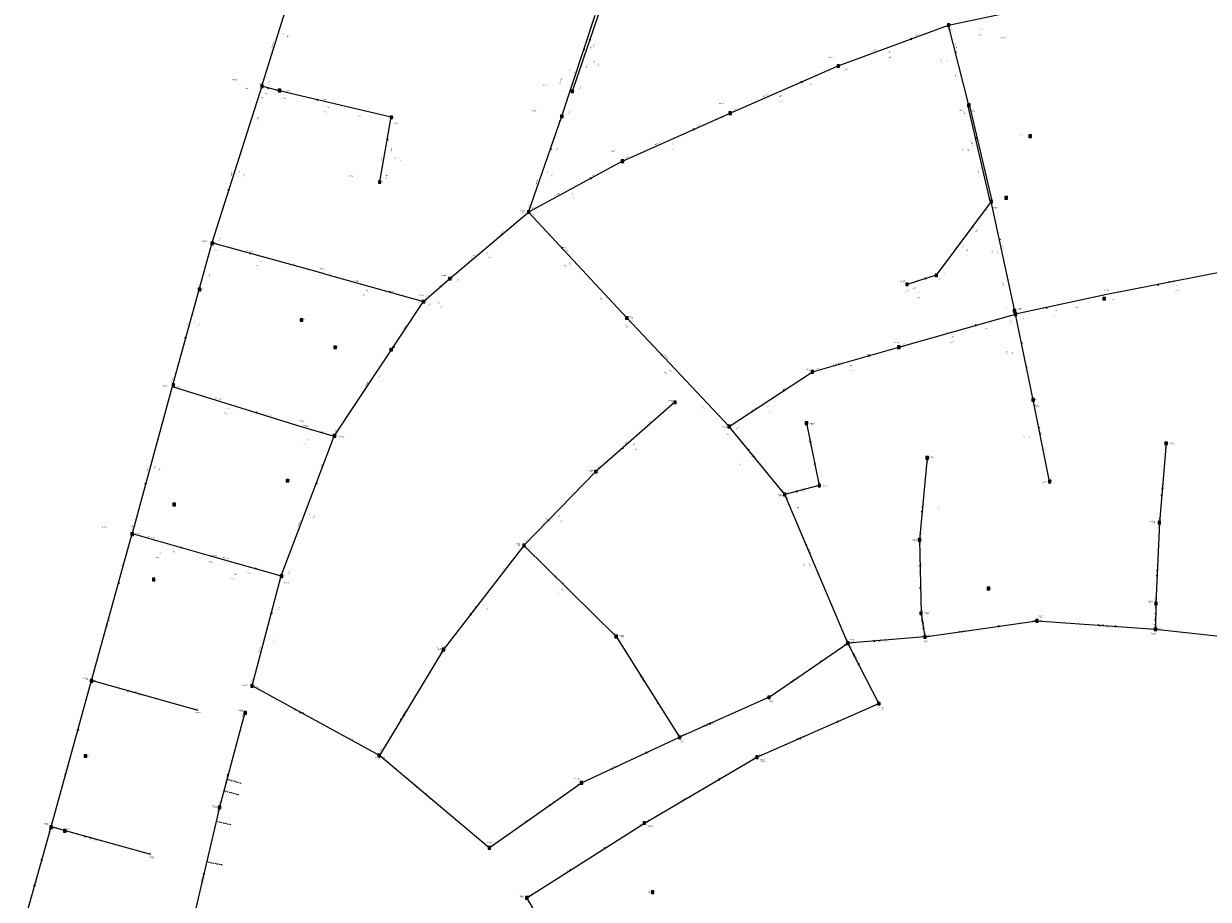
# Model space of a CAD drawing. Header units: metres. Extents: x 196962 to 198544, y 355582 to 356628.
# Tile 7 of 12: x 197474 to 197940, y 356030 to 356375. Entities that reach past the tile are written whole.
import ezdxf
from ezdxf.enums import TextEntityAlignment as Align

# ---------------------------------------------------------------- set-up
doc = ezdxf.new("R2010")
doc.units = ezdxf.units.M
doc.linetypes.add('RI-HUISAANSLUITING', pattern=[4.3, 2.5, -1.8])
doc.layers.add('B-WE-RI-HUISAANSLUITING-G', color=252, linetype='RI-HUISAANSLUITING', lineweight=18)
for name, color, linetype in [('hoogtepunt', 253, 'Continuous'), ('inspectie-riool put', 253, 'Continuous'), ('rioolAFSTROOM', 253, 'Continuous'), ('rioolBOB', 253, 'Continuous'), ('rioolCODE', 253, 'Continuous'), ('rioolDIAM', 253, 'Continuous'), ('rioolJaarVanAanleg', 253, 'Continuous'), ('rioolLENGTE', 253, 'Continuous'), ('rioolREST', 253, 'Continuous'), ('rioolstreng', 253, 'Continuous')]:
    doc.layers.add(name, color=color, linetype=linetype)
doc.styles.add('bestaand riool', font='isocp.shx')

# ---------------------------------------------------------------- blocks, each defined once
blk = doc.blocks.new('AFSTROOM')
at = {"layer": 'rioolAFSTROOM', "linetype": 'Continuous'}
for q in [(0.5, 0.25), (0.5, -0.25)]:
    blk.add_line((0, 0), q, dxfattribs=at)
blk = doc.blocks.new('S360')
at = {"flags": 128}
blk.add_lwpolyline([(-0.5, 0.5), (-0.5, -0.5), (0.5, -0.5), (0.5, 0.5)], close=True, dxfattribs=at)
blk.add_circle((0, 0), 0.3)

msp = doc.modelspace()

# ---------------------------------------------------------------- linework, layer by layer
at = {"layer": 'B-WE-RI-HUISAANSLUITING-G', "ltscale": 0.2, "flags": 128}
for points in [[(197559.32, 356075.62), (197553.69, 356077.12)], [(197558.43, 356071.06), (197552.49, 356072.64)], [(197555.25, 356059.27), (197549.47, 356060.61)], [(197552.01, 356043.42), (197546.36, 356044.51), (197545.9, 356045.24)]]:
    msp.add_lwpolyline(points, dxfattribs=at)
at = {"layer": 'rioolstreng'}
for p, q in [((197567.46, 356350.06), (197582.2, 356397.17)), ((197685.55, 356338.21), (197698.63, 356377.99)), ((197689.68, 356348.04), (197700.16, 356378.88)), ((197837.75, 356374.11), (197866.33, 356380.12)), ((197794.33, 356358.02), (197837.75, 356374.11)), ((197845.69, 356342.58), (197837.75, 356374.11)), ((197751.78, 356339.46), (197794.33, 356358.02)), ((197567.46, 356350.06), (197547.86, 356288.33)), ((197574.33, 356348.29), (197567.46, 356350.06)), ((197618.39, 356337.82), (197574.33, 356348.29)), ((197709.38, 356320.53), (197751.78, 356339.46)), ((197613.87, 356312.51), (197618.39, 356337.82)), ((197672.48, 356300.53), (197685.55, 356338.21)), ((197709.38, 356320.53), (197672.48, 356300.53)), ((197854.54, 356304.61), (197832.89, 356275.61)), ((197864.04, 356260.3), (197854.54, 356304.61)), ((197641.49, 356274.31), (197672.48, 356300.53)), ((197672.48, 356300.53), (197711.11, 356258.83)), ((197547.86, 356288.33), (197532.21, 356231.82)), ((197592.08, 356276.17), (197547.86, 356288.33)), ((197959.79, 356279.7), (197900, 356268)), ((197592.08, 356276.17), (197631.14, 356265.28)), ((197631.14, 356265.28), (197641.49, 356274.31)), ((197832.89, 356275.61), (197821.37, 356272.04)), ((197596, 356212.32), (197631.14, 356265.28)), ((197900, 356268), (197864.04, 356260.3)), ((197818.15, 356247.3), (197864.04, 356260.3)), ((197871.03, 356226.59), (197864.04, 356260.3)), ((197711.11, 356258.83), (197751.41, 356216.06)), ((197784.12, 356237.65), (197818.15, 356247.3)), ((197751.41, 356216.06), (197784.12, 356237.65)), ((197532.21, 356231.82), (197516.48, 356173.93)), ((197532.21, 356231.82), (197582.4, 356216.28)), ((197730.05, 356225.62), (197698.94, 356198.32)), ((197877.48, 356194.47), (197871.03, 356226.59)), ((197582.4, 356216.28), (197596, 356212.32)), ((197773.24, 356189.31), (197751.41, 356216.06)), ((197781.85, 356217.4), (197786.85, 356192.81)), ((197575.15, 356157.26), (197596, 356212.32)), ((197923.38, 356209.47), (197920.67, 356178.32)), ((197829.3, 356203.73), (197826.31, 356171.48)), ((197698.94, 356198.32), (197670.64, 356169.27)), ((197786.85, 356192.81), (197773.24, 356189.31)), ((197798.11, 356130.82), (197773.24, 356189.31)), ((197920.67, 356178.32), (197919.32, 356146.43)), ((197500.52, 356116.14), (197516.48, 356173.93)), ((197516.48, 356173.93), (197545.84, 356165.61)), ((197826.31, 356171.48), (197826.89, 356142.53)), ((197670.64, 356169.27), (197638.99, 356128.32)), ((197706.92, 356133.43), (197670.64, 356169.27)), ((197545.84, 356165.61), (197575.15, 356157.26)), ((197563.63, 356114.04), (197575.15, 356157.26)), ((197919.32, 356146.43), (197919.14, 356136.25)), ((197826.89, 356142.53), (197828.43, 356133.25)), ((197828.43, 356133.25), (197872.5, 356139.59)), ((197872.5, 356139.59), (197919.14, 356136.25)), ((197919.14, 356136.25), (197962.45, 356131.68)), ((197706.92, 356133.43), (197731.88, 356093.74)), ((197767.07, 356109.5), (197798.11, 356130.82)), ((197828.43, 356133.25), (197798.11, 356130.82)), ((197810.27, 356107.01), (197798.11, 356130.82)), ((197638.99, 356128.32), (197613.73, 356086.57)), ((197484.55, 356058.51), (197500.52, 356116.14)), ((197542.39, 356104.36), (197500.52, 356116.14)), ((197613.73, 356086.57), (197563.63, 356114.04)), ((197767.07, 356109.5), (197731.88, 356093.74)), ((197762.33, 356085.9), (197810.27, 356107.01)), ((197560.74, 356103.53), (197550.77, 356066.21)), ((197693.31, 356075.81), (197731.88, 356093.74)), ((197657, 356050.22), (197613.73, 356086.57)), ((197718, 356060), (197762.33, 356085.9)), ((197657, 356050.22), (197693.31, 356075.81)), ((197550.77, 356066.21), (197541.53, 356026.46)), ((197671.78, 356030.55), (197718, 356060)), ((197473.77, 356020.22), (197484.55, 356058.51)), ((197523.86, 356047.56), (197484.55, 356058.51)), ((197699.46, 355983.76), (197671.78, 356030.55))]:
    msp.add_line(p, q, dxfattribs=at)
at = {"layer": 'rioolstreng', "flags": 128}
for points in [[(197854.54, 356304.61), (197854.08, 356304.81), (197845.44, 356342.15), (197845.69, 356342.58)], [(197854.54, 356304.61), (197854.87, 356304.99), (197846.1, 356342.29), (197845.69, 356342.58)]]:
    msp.add_lwpolyline(points, dxfattribs=at)

# ---------------------------------------------------------------- block references
at = {"layer": 'inspectie-riool put'}
for p in [(197837.75, 356374.11), (197794.33, 356358.02), (197567.55, 356350.08), (197574.4, 356348.33), (197689.68, 356348.04), (197751.78, 356339.46), (197845.69, 356342.58), (197618.43, 356337.79), (197685.55, 356338.21), (197869.79, 356330.41), (197709.38, 356320.53), (197613.87, 356312.36), (197860.36, 356306.1), (197854.54, 356304.61), (197672.48, 356300.53), (197547.94, 356288.21), (197641.5, 356274.3), (197832.89, 356275.61), (197542.94, 356270), (197821.37, 356272.04), (197631.09, 356265.25), (197898.92, 356266.44), (197863.65, 356261.66), (197864.04, 356260.3), (197583.08, 356258.01), (197711.11, 356258.83), (197596.35, 356247.25), (197618.35, 356246.33), (197818.15, 356247.3), (197784.12, 356237.65), (197532.66, 356232.38), (197871.03, 356226.59), (197730.05, 356225.62), (197781.85, 356217.4), (197751.41, 356216.06), (197596.06, 356212.39), (197923.38, 356209.47), (197829.3, 356203.73), (197577.55, 356194.75), (197698.94, 356198.32), (197877.48, 356194.47), (197773.24, 356189.31), (197786.85, 356192.81), (197532.95, 356185.35), (197920.67, 356178.32), (197516.44, 356173.7), (197826.31, 356171.48), (197670.64, 356169.27), (197575.2, 356157.16), (197524.93, 356155.9), (197853.45, 356152.33), (197919.32, 356146.43), (197826.89, 356142.53), (197872.5, 356139.59), (197706.92, 356133.43), (197919.14, 356136.25), (197798.11, 356130.82), (197828.43, 356133.25), (197638.99, 356128.32), (197500.45, 356115.98), (197563.6, 356113.98), (197767.07, 356109.5), (197810.27, 356107.01), (197560.94, 356103.41), (197731.88, 356093.74), (197498.09, 356086.38), (197613.69, 356086.57), (197762.33, 356085.9), (197693.31, 356075.81), (197550.8, 356066.17), (197718, 356060), (197484.59, 356058.39), (197489.94, 356056.95), (197657, 356050.22), (197721.28, 356032.8), (197671.78, 356030.55)]:
    msp.add_blockref('S360', p, dxfattribs=at)
at = {"layer": 'rioolAFSTROOM'}
for p, rotation in [((197696.67, 356368.6), 251.2), ((197823.28, 356368.75), 200.2999999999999), ((197694.27, 356364.73), 251.8), ((197840.39, 356363.6), 284.1), ((197569.75, 356349.47), 345.5), ((197780.15, 356351.83), 203.5999999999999), ((197589.02, 356344.8), 346.6), ((197737.65, 356333.15), 204.0999999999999), ((197848.64, 356329.92), 283.1), ((197848.64, 356329.92), 283.1), ((197616.88, 356329.38), 259.9), ((197681.2, 356325.65), 250.9), ((197697.08, 356313.87), 208.4999999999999), ((197554.4, 356308.91), 72.4), ((197847.32, 356294.94), 233.3), ((197662.15, 356291.79), 220.2), ((197857.71, 356289.84), 282.1), ((197562.6, 356284.28), 344.6), ((197685.36, 356286.63), 312.8), ((197829.05, 356274.42), 197.1999999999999), ((197618.12, 356268.91), 164.4), ((197638.04, 356271.3), 221.0999999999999), ((197919.93, 356271.9), 11.1), ((197876.03, 356262.86), 12.1), ((197848.75, 356255.96), 195.7999999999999), ((197537.43, 356250.66), 74.5), ((197619.43, 356247.62), 236.3999999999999), ((197866.37, 356249.06), 281.7), ((197724.54, 356244.57), 313.3), ((197806.81, 356244.08), 195.7999999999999), ((197773.22, 356230.45), 213.4), ((197565.67, 356221.46), 162.8), ((197591.47, 356213.64), 163.7), ((197873.18, 356215.89), 281.4), ((197709.31, 356207.42), 41.3), ((197758.69, 356207.14), 309.2), ((197785.18, 356201.01), 101.5), ((197521.73, 356193.23), 74.79999999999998), ((197589.05, 356193.96), 249.3), ((197777.77, 356190.48), 14.4), ((197921.58, 356188.7), 85), ((197827.31, 356182.23), 84.69999999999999), ((197680.07, 356178.95), 45.7), ((197536.05, 356168.38), 164.2), ((197781.53, 356169.81), 293), ((197565.38, 356160.05), 164.1), ((197682.73, 356157.32), 315.4), ((197919.77, 356157.06), 87.6), ((197511.16, 356154.66), 254.6), ((197826.7, 356152.18), 91.1), ((197571.31, 356142.86), 255.1), ((197649.54, 356141.97), 52.3), ((197919.2, 356139.64), 89), ((197827.92, 356136.34), 99.39999999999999), ((197857.81, 356137.48), 188.1999999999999), ((197903.6, 356137.36), 175.9), ((197808.22, 356131.63), 4.6), ((197787.76, 356123.71), 214.5), ((197802.16, 356122.88), 297.1), ((197514.48, 356112.21), 344.3), ((197723.56, 356106.97), 122.2), ((197580.33, 356104.89), 331.3), ((197495.2, 356096.93), 254.5), ((197622.15, 356100.49), 58.8), ((197743.61, 356098.99), 24.1), ((197794.29, 356099.98), 203.7999999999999), ((197719.02, 356087.77), 204.9), ((197554.1, 356078.65), 75.1), ((197628.15, 356074.46), 320), ((197747.55, 356077.27), 210.3), ((197681.21, 356067.28), 215.2), ((197497.65, 356054.86), 344.4), ((197702.59, 356050.19), 212.5), ((197480.96, 356045.74), 254.3), ((197544.61, 356039.71), 76.89999999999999)]:
    msp.add_blockref('AFSTROOM', p, dxfattribs=dict(at, rotation=rotation))

# ---------------------------------------------------------------- texts
at = {"layer": 'hoogtepunt', "style": 'bestaand riool'}
for s, p in [('26.75', (197837.52, 356372.37)), ('26.75', (197794.16, 356358.03)), ('26.92', (197567.55, 356350.08)), ('26.75', (197574.4, 356348.33)), ('26.84', (197842.07, 356340.3)), ('27.04', (197618.43, 356337.79)), ('26.69', (197684.07, 356336.23)), ('26.73', (197747.67, 356337.4)), ('26.93', (197865.47, 356330.69)), ('26.80', (197709.28, 356320.84)), ('27.10', (197613.87, 356312.36)), ('26.93', (197859.95, 356306.43)), ('27.10', (197853.36, 356305.55)), ('26.96', (197670, 356300.32)), ('26.86', (197547.94, 356288.21)), ('26.82', (197641.5, 356274.3)), ('27.12', (197827.97, 356274.29)), ('26.85', (197542.94, 356270)), ('27.15', (197819.33, 356272.67)), ('26.84', (197631.09, 356265.25)), ('27.13', (197860.14, 356262.24)), ('26.72', (197583.08, 356258.01)), ('27.00', (197712.49, 356258.48)), ('27.11', (197860.11, 356259.28)), ('27.06', (197596.35, 356247.25)), ('26.92', (197618.35, 356246.33)), ('27.07', (197818, 356247.34)), ('27.09', (197782.08, 356237.94)), ('26.78', (197532.66, 356232.38)), ('27.11', (197728.14, 356225.56)), ('27.14', (197871.11, 356226.64)), ('27.27', (197749.14, 356215.32)), ('27.20', (197783.73, 356216.56)), ('26.73', (197596.06, 356212.39)), ('26.65', (197925.3, 356208.89)), ('27.18', (197830.77, 356203.24)), ('26.87', (197577.55, 356194.75)), ('26.90', (197696.63, 356198.19)), ('27.12', (197877.24, 356194.71)), ('27.26', (197788.85, 356191.96)), ('27.42', (197532.95, 356185.35)), ('27.27', (197771.11, 356188.61)), ('26.80', (197917.7, 356178.04)), ('26.93', (197516.44, 356173.7)), ('27.12', (197823.99, 356170.75)), ('26.81', (197667.99, 356169.21)), ('26.53', (197575.2, 356157.16)), ('27.42', (197524.79, 356155.82)), ('26.47', (197916.73, 356146.51)), ('27.46', (197828.81, 356142.14)), ('26.97', (197873.6, 356140.7)), ('26.50', (197917.93, 356133.89)), ('27.19', (197708.74, 356133.1)), ('27.42', (197799.4, 356131.45)), ('27.41', (197828.38, 356130.82)), ('26.50', (197636.82, 356128.1)), ('27.15', (197497.93, 356116.29)), ('25.47', (197563.6, 356113.98)), ('27.53', (197767.7, 356107.19)), ('25.18', (197558.78, 356103.68)), ('27.53', (197810.82, 356104.64)), ('27.57', (197732.46, 356091.81)), ('27.31', (197498.09, 356086.38)), ('26.13', (197612.75, 356084.91)), ('27.43', (197764.01, 356084.07)), ('27.53', (197691.17, 356076.8)), ('24.23', (197548.45, 356065.96)), ('27.26', (197482.28, 356059.05)), ('27.32', (197490.94, 356057.57)), ('26.96', (197656.62, 356051.69)), ('21.17', (197523.88, 356045.91)), ('28.00', (197719.55, 356032.61)), ('27.23', (197669.28, 356030.42))]:
    msp.add_text(s, height=0.36, dxfattribs=at).set_placement(p)
at = {"layer": 'rioolBOB', "style": 'bestaand riool'}
for s, rotation, p in [('+23.19', 284.1, (197838.6, 356372.78)), ('+23.75', 20.3, (197824.91, 356369.89)), ('+23.17', 71.8, (197696.79, 356364.38)), ('+24.75', 71.2, (197698.18, 356365.29)), ('+24.06', 20.3, (197796.61, 356356.2)), ('+23.22', 284.1, (197839.97, 356355.06)), ('+24.88', 72.6, (197570.29, 356350.74)), ('+24.86', 71.2, (197692.53, 356348.66)), ('+24.06', 23.6, (197782.96, 356350.33)), ('+24.88', 346.6, (197575.21, 356345.51)), ('+23.27', 71.8, (197688.4, 356338.85)), ('+24.34', 23.6, (197752.95, 356340.52)), ('+23.25', 283.1, (197843.6, 356340.55)), ('+25.08', 283.1, (197843.6, 356340.55)), ('+24.88', 72.4, (197565.76, 356336.44)), ('+24.88', 346.6, (197604.68, 356338.51)), ('+24.34', 24.1, (197739.25, 356334.41)), ('+23.27', 70.9, (197683.49, 356324.64)), ('+24.48', 24.1, (197710.54, 356321.6)), ('+23.31', 283.1, (197849.04, 356317.19)), ('+25.21', 283.1, (197849.04, 356317.19)), ('+24.46', 28.5, (197697.27, 356314.54)), ('+23.40', 70.9, (197672.5, 356302.12)), ('+24.60', 28.5, (197673.56, 356301.69)), ('+23.31', 282.1, (197852.41, 356302.62)), ('+24.62', 312.8, (197673.87, 356299.77)), ('+23.40', 40.2, (197661.85, 356292.2)), ('+25.08', 53.3, (197848.47, 356292.3)), ('+24.84', 72.4, (197550.7, 356289)), ('+24.84', 344.6, (197548.65, 356285.52)), ('+24.90', 344.6, (197579.19, 356280.23)), ('+24.84', 74.5, (197546.67, 356274.65)), ('+24.90', 344.4, (197593.65, 356276.25)), ('+23.53', 40.2, (197644.25, 356273.37)), ('+25.19', 53.3, (197835.79, 356275.31)), ('+23.58', 344.4, (197618.28, 356269.39)), ('+23.38', 282.1, (197858.77, 356272.97)), ('+24.80', 312.8, (197700.1, 356267.04)), ('+23.60', 11.1, (197901.95, 356265.83)), ('+23.60', 12.1, (197887.32, 356262.73)), ('+23.58', 56.4, (197623.26, 356254.31)), ('+24.80', 313.3, (197710.32, 356256.02)), ('+23.64', 281.7, (197861.9, 356258.32)), ('+23.38', 12.1, (197866.03, 356258.17)), ('+23.38', 15.8, (197851.73, 356254.21)), ('+23.41', 15.8, (197819.46, 356248.19)), ('+23.41', 15.8, (197805.03, 356244.1)), ('+23.43', 15.8, (197785.43, 356238.54)), ('+23.71', 281.7, (197868.78, 356239.91)), ('+24.65', 74.5, (197532.13, 356233.4)), ('+24.65', 342.8, (197533.79, 356231.86)), ('+23.43', 33.4, (197772.58, 356230.63)), ('+24.92', 313.3, (197740.33, 356224.17)), ('+23.71', 281.4, (197871.81, 356225.22)), ('+24.65', 74.8, (197528.19, 356218.93)), ('+24.62', 342.8, (197569.65, 356220.75)), ('+24.45', 41.3, (197719.58, 356217.09)), ('+23.75', 56.4, (197596.41, 356213.84)), ('+23.46', 309.2, (197750.42, 356213.32)), ('+23.46', 33.4, (197754.04, 356214.8)), ('+24.05', 85, (197923.07, 356207.41)), ('+23.77', 281.4, (197875.31, 356207.81)), ('+23.75', 69.3, (197590.75, 356199.87)), ('+24.34', 41.3, (197699.74, 356199.68)), ('+24.90', 84.7, (197829.61, 356201.68)), ('+24.34', 45.7, (197689.16, 356189)), ('+23.46', 309.2, (197771.95, 356191.32)), ('+23.46', 293, (197773.8, 356188.61)), ('+24.00', 85, (197920.56, 356179.01)), ('+23.99', 74.8, (197516.39, 356175.51)), ('+24.00', 87.6, (197920.36, 356176.06)), ('+23.99', 344.2, (197518.06, 356174)), ('+24.26', 45.7, (197671.33, 356170.69)), ('+24.80', 84.7, (197826.96, 356172.22)), ('+23.95', 344.2, (197532.17, 356166.89)), ('+24.26', 315.4, (197672.06, 356168.57)), ('+24.80', 271.1, (197826.5, 356170.78)), ('+23.99', 74.6, (197512.41, 356161.05)), ('+23.95', 344.1, (197546.6, 356162.8)), ('+23.92', 344.1, (197561.48, 356158.56)), ('+23.92', 69.3, (197578.02, 356157.78)), ('+24.26', 52.3, (197661.99, 356158.89)), ('+23.95', 87.6, (197919.18, 356147.25)), ('+23.93', 75.1, (197574.09, 356143.57)), ('+24.70', 271.1, (197826.97, 356144.79)), ('+23.98', 8.2, (197870.54, 356139.41)), ('+23.98', 355.9, (197873.25, 356139.66)), ('+24.93', 315.4, (197705.41, 356135.23)), ('+24.14', 8.2, (197829.07, 356133.52)), ('+23.91', 355.9, (197917.13, 356136.63)), ('+23.91', 354, (197919.8, 356136.32)), ('+24.17', 52.3, (197639.34, 356128.92)), ('+24.93', 302.2, (197707.5, 356132.8)), ('+24.17', 34.5, (197796.35, 356129.86)), ('+23.66', 293, (197797.39, 356132.9)), ('+23.66', 4.6, (197798.99, 356130.42)), ('+24.14', 4.6, (197826.51, 356133.3)), ('+24.17', 58.8, (197637.75, 356126.56)), ('+24.64', 74.5, (197499.71, 356113.74)), ('+24.09', 74.6, (197500.56, 356116.67)), ('+25.12', 344.3, (197501.11, 356116.09)), ('+24.03', 75.1, (197563.53, 356115.62)), ('+24.03', 331.3, (197565.18, 356113.76)), ('+24.35', 34.5, (197767.7, 356110.1)), ('+24.35', 24.1, (197765.09, 356108.73)), ('+24.41', 23.8, (197808.3, 356106.23)), ('+25.21', 344.3, (197540.83, 356105.03)), ('+22.65', 75.1, (197560.01, 356101.42)), ('+24.05', 331.3, (197602.13, 356093.5)), ('+24.31', 24.9, (197729.88, 356092.97)), ('+24.84', 302.2, (197730.73, 356095.86)), ('+24.31', 24.1, (197732.55, 356094.24)), ('+24.05', 58.8, (197614.08, 356088.12)), ('+25.02', 23.8, (197763.12, 356086.43)), ('+24.45', 320, (197615.2, 356085.99)), ('+25.02', 30.3, (197760.43, 356085.06)), ('+24.37', 35.2, (197691.52, 356074.77)), ('+24.37', 24.9, (197694.04, 356076.28)), ('+21.56', 76.9, (197550.22, 356064.25)), ('+22.46', 75.1, (197550.87, 356066.9)), ('+24.70', 74.5, (197484.62, 356059.05)), ('+25.02', 32.5, (197716.23, 356059.1)), ('+25.05', 30.3, (197718.65, 356060.53)), ('+25.47', 74.3, (197483.74, 356056.25)), ('+25.08', 344.4, (197485.4, 356058.45)), ('+24.49', 320, (197654.95, 356051.27)), ('+24.49', 35.2, (197657.56, 356050.76)), ('+25.52', 344.4, (197522.49, 356048.11)), ('+25.34', 32.5, (197672.42, 356031.16))]:
    msp.add_text(s, height=0.36, rotation=rotation, dxfattribs=at).set_placement(p)
at = {"layer": 'rioolCODE', "style": 'bestaand riool'}
for s, p in [('04076', (197858.14, 356368.88)), ('04072', (197790.52, 356361.24)), ('04038', (197555.7, 356352.42)), ('04037', (197576.53, 356347.76)), ('04107', (197677.92, 356350.2)), ('04106', (197673.71, 356340.2)), ('04070', (197747.37, 356342.99)), ('04194', (197846.31, 356339.92)), ('04039', (197619.58, 356335.25)), ('04068', (197704.93, 356324.13)), ('04041', (197601.73, 356314.53)), ('04192', (197855.11, 356301.95)), ('04066', (197669.31, 356300.77)), ('04040', (197544, 356288.74)), ('04092', (197590.31, 356278.01)), ('04065', (197637.98, 356275.38)), ('04191', (197833.48, 356273.96)), ('04189', (197818.67, 356273.07)), ('04184', (197898.98, 356269.56)), ('04064', (197629.23, 356267.45)), ('04182', (197864.81, 356262.24)), ('04124', (197711.91, 356258.96)), ('04180', (197816.3, 356248.91)), ('04170', (197781.53, 356238.38)), ('04042', (197528.4, 356231.93)), ('04128', (197727.44, 356226.02)), ('04202', (197871.54, 356224.02)), ('04090', (197582.29, 356217.97)), ('04120', (197748.61, 356215.8)), ('04150', (197783.18, 356217.03)), ('04062', (197598.08, 356211.85)), ('04204', (197924.54, 356209.4)), ('04196', (197830.14, 356203.79)), ('04130', (197696.08, 356198.6)), ('04200', (197874.49, 356194.05)), ('04148', (197788.24, 356192.42)), ('04118', (197770.64, 356189.05)), ('04044', (197504.61, 356176.24)), ('04206', (197917.08, 356178.53)), ('04198', (197823.27, 356171.31)), ('04132', (197667.4, 356169.68)), ('04043', (197547.89, 356165.03)), ('04060', (197576.23, 356154.32)), ('04214', (197828.26, 356142.6)), ('04208', (197916.12, 356147.06)), ('04162', (197873.04, 356141.21)), ('04146', (197708.03, 356133.54)), ('04164', (197917.36, 356134.38)), ('04116', (197798.95, 356131.89)), ('04160', (197827.83, 356131.33)), ('04134', (197636.22, 356128.58)), ('04046', (197497.14, 356116.74)), ('04058', (197559.92, 356114.03)), ('04144', (197767.09, 356107.74)), ('04088', (197541.4, 356103.26)), ('04056', (197558.07, 356104.15)), ('03380', (197810.21, 356105.16)), ('04142', (197731.83, 356092.26)), ('04136', (197612.1, 356085.33)), ('03378', (197763.41, 356084.54)), ('04140', (197690.55, 356077.3)), ('04054', (197547.8, 356066.46)), ('04048', (197481.55, 356059.52)), ('03376', (197719.32, 356058.61)), ('04138', (197656.07, 356052.17)), ('04086', (197523.18, 356046.42)), ('03116', (197668.85, 356030.88))]:
    msp.add_text(s, height=0.5, dxfattribs=at).set_placement(p)
at = {"layer": 'rioolDIAM', "style": 'bestaand riool'}
for s, rotation, p in [('300/450BT', 72.6, (197571.67, 356365.17)), ('500/750BT', 284.1, (197840, 356367.19)), ('300/450BT', 20.3, (197807.43, 356363.41)), ('315PVC', 71.2, (197695.36, 356356.98)), ('500/750BT', 71.8, (197685.01, 356350.95)), ('300BT', 346.6, (197591.61, 356344.69)), ('300/450BT', 23.6, (197764.61, 356345.6)), ('300/450BT', 24.1, (197722.16, 356326.78)), ('200PVC', 283.1, (197846.32, 356328.87)), ('600BT', 283.1, (197846.55, 356327.9)), ('300BT', 79.9, (197614.76, 356320.33)), ('300BT', 72.4, (197555.67, 356314.58)), ('500/750BT', 70.9, (197675.59, 356311.03)), ('300/450BT', 28.5, (197682.78, 356306.68)), ('300/450BT', 344.6, (197561.42, 356285.12)), ('500/750BT', 40.2, (197649.79, 356281.99)), ('300/450BT', 312.8, (197686.05, 356286.62)), ('315PVC', 53.3, (197840.13, 356285.3)), ('600BT', 282.1, (197858.73, 356287.45)), ('300/450BT', 344.4, (197603.07, 356273.62)), ('315PVC', 17.2, (197825, 356273.16)), ('300/450BT', 11.1, (197924.11, 356272.72)), ('300/450BT', 12.1, (197873.13, 356262.24)), ('300BT', 74.5, (197538.22, 356255.39)), ('600BT', 15.8, (197836.29, 356252.43)), ('300BT', 281.7, (197866.52, 356248.34)), ('300/450BT', 313.3, (197725.45, 356244.34)), ('500/750BT', 15.8, (197792.48, 356240.02)), ('400/600BT', 56.4, (197608.18, 356231.57)), ('300/450BT', 342.8, (197548.86, 356227.19)), ('500/750BT', 33.4, (197760.25, 356221.9)), ('300BT', 343.7, (197584.54, 356216.18)), ('300BT', 281.4, (197873.52, 356214.18)), ('300BT', 41.3, (197710.41, 356209.05)), ('315PVC', 281.5, (197783.15, 356210.99)), ('500/750BT', 309.2, (197759.97, 356205.57)), ('300BT', 74.8, (197522.55, 356198.18)), ('315PVC', 14.4, (197779.52, 356190.93)), ('300BT', 85, (197921.74, 356190.6)), ('300BT', 84.7, (197827.46, 356183.83)), ('400/600BT', 69.3, (197581.92, 356176.55)), ('300/450BT', 45.7, (197678.15, 356177.7)), ('300/450BT', 344.2, (197522.64, 356172.7)), ('500/750BT', 293, (197782.15, 356168.35)), ('300/450BT', 344.1, (197551.98, 356164.38)), ('300BT', 271.1, (197826.5, 356162)), ('300BT', 87.6, (197919.83, 356158.6)), ('300BT', 315.4, (197685.22, 356154.87)), ('300/450BT', 52.3, (197650.62, 356143.37)), ('300BT', 89, (197919.24, 356141.7)), ('300/450BT', 74.6, (197506.1, 356136.36)), ('300/450BT', 8.2, (197841.56, 356135.14)), ('300/450BT', 355.9, (197896.2, 356137.89)), ('300/450BT', 75.1, (197566.59, 356127.08)), ('300BT', 4.6, (197810.01, 356131.77)), ('500/750BT', 297.1, (197800.09, 356126.93)), ('300BT', 302.2, (197716.74, 356117.82)), ('300/450BT', 34.5, (197775.17, 356115.06)), ('300BT', 344.3, (197516.64, 356111.6)), ('300/450BT', 331.3, (197581.89, 356104.03)), ('300/450BT', 58.8, (197623.07, 356102)), ('300/450BT', 24.1, (197741.26, 356097.94)), ('400/600BT', 23.8, (197778.06, 356092.83)), ('300/450BT', 74.5, (197490.13, 356078.65)), ('300/450BT', 75.1, (197553.42, 356076.11)), ('300/450BT', 24.9, (197704.43, 356080.98)), ('300BT', 320, (197631.54, 356071.61)), ('400/600BT', 30.3, (197732.39, 356068.41)), ('300BT', 35.2, (197671.07, 356060.14)), ('300BT', 344.4, (197499.53, 356054.33)), ('400/600BT', 32.5, (197687.3, 356040.44)), ('300BT', 74.3, (197477.81, 356034.56)), ('300/450BT', 76.9, (197543.84, 356036.41))]:
    msp.add_text(s, height=0.36, rotation=rotation, dxfattribs=at).set_placement(p, align=Align.BOTTOM_LEFT)
at = {"layer": 'rioolJaarVanAanleg', "style": 'bestaand riool'}
for s, rotation, p in [('2003', 11.9, (197850.03, 356372.1)), ('1935', 72.6, (197575.84, 356370.15)), ('2004', 20.3, (197813.92, 356363.15)), ('2003', 71.2, (197698.22, 356359.17)), ('2004', 284.1, (197836.62, 356360.15)), ('1952', 71.8, (197688.78, 356356.03)), ('1955', 345.5, (197566.87, 356345.57)), ('2004', 23.6, (197771.11, 356345.71)), ('1955', 346.6, (197592.98, 356341.8)), ('2004', 24.1, (197728.65, 356326.95)), ('1952', 283.1, (197845.05, 356325.5)), ('1997', 283.1, (197845.05, 356325.5)), ('1955', 79.9, (197620.03, 356321.42)), ('1935', 72.4, (197558.66, 356315.73)), ('2004', 70.9, (197679.92, 356315.88)), ('2004', 28.5, (197689.24, 356307.35)), ('1955', 40.2, (197655.99, 356283.96)), ('1997', 53.3, (197843.52, 356286.51)), ('1952', 282.1, (197856.71, 356284.97)), ('1955', 344.6, (197566.55, 356281.12)), ('2004', 312.8, (197688.29, 356280.52)), ('1955', 344.4, (197608.18, 356269.61)), ('1997', 17.2, (197825.6, 356268.64)), ('1955', 11.1, (197927.34, 356271.31)), ('1955', 41.1, (197637.02, 356264.43)), ('1955', 12.1, (197879.51, 356261.56)), ('1935', 74.5, (197541.16, 356256.65)), ('1955', 15.8, (197838.76, 356251.05)), ('1955', 281.7, (197862.52, 356245.47)), ('2004', 313.3, (197727.75, 356238.26)), ('1955', 15.8, (197798.8, 356239.73)), ('1955', 56.4, (197613.58, 356235.19)), ('1955', 342.8, (197553.85, 356223.03)), ('1955', 33.4, (197766.36, 356223.53)), ('1955', 343.7, (197585.06, 356210.82)), ('1955', 41.3, (197713.56, 356208.49)), ('2004', 281.5, (197782.67, 356210.65)), ('1955', 281.4, (197869.25, 356212.59)), ('2004', 309.2, (197759.83, 356204.66)), ('1935', 74.8, (197525.49, 356199.46)), ('2004', 14.4, (197780.01, 356190.43)), ('1958', 85, (197922.25, 356190.66)), ('1955', 69.3, (197586.38, 356181.27)), ('1955', 45.7, (197684.13, 356180.25)), ('1958', 84.7, (197828.03, 356183.98)), ('1955', 344.2, (197527.05, 356166.26)), ('1955', 293, (197782.66, 356162.04)), ('1958', 271.1, (197825.97, 356161.83)), ('1955', 344.1, (197556.38, 356157.93)), ('1958', 87.6, (197920.29, 356158.68)), ('1955', 315.4, (197685.24, 356152.04)), ('1955', 52.3, (197654.56, 356145.2)), ('1958', 279.4, (197827.04, 356138.61)), ('1958', 89, (197919.75, 356141.86)), ('1935', 74.6, (197506.82, 356137.05)), ('1955', 8.2, (197842.4, 356134.75)), ('1955', 355.9, (197896.82, 356137.28)), ('1955', 75.1, (197570.55, 356132.24)), ('1955', 4.6, (197810.15, 356131.22)), ('1954', 297.1, (197799.95, 356126.14)), ('1955', 302.2, (197716.16, 356117.8)), ('1955', 34.5, (197776.11, 356115.06)), ('1955', 344.3, (197516.68, 356111.04)), ('1955', 331.3, (197581.93, 356103.39)), ('1955', 58.8, (197623.44, 356101.67)), ('1955', 24.1, (197742.08, 356097.78)), ('1954', 23.8, (197778.86, 356092.58)), ('1935', 74.5, (197490.8, 356079.21)), ('1955', 24.9, (197705.28, 356080.87)), ('1955', 75.1, (197553.72, 356075.41)), ('1955', 320, (197631.42, 356071.12)), ('1954', 30.3, (197733.31, 356068.39)), ('1955', 35.2, (197671.57, 356059.9)), ('1955', 344.4, (197499.46, 356053.79)), ('1954', 32.5, (197688.18, 356040.37)), ('1955', 76.9, (197544.34, 356036.42)), ('1935', 74.3, (197478.33, 356034.55))]:
    msp.add_text(s, height=0.36, rotation=rotation, dxfattribs=at).set_placement(p)
at = {"layer": 'rioolLENGTE', "style": 'bestaand riool'}
for s, rotation, p in [('49.36', 72.6, (197577.53, 356368.84)), ('29.21', 11.9, (197849.71, 356369.98)), ('32.56', 71.2, (197699.87, 356357.82)), ('46.30', 20.3, (197813.91, 356361.01)), ('32.51', 284.1, (197834.5, 356360.39)), ('41.87', 71.8, (197690.45, 356354.69)), ('7.09', 345.5, (197566.37, 356343.63)), ('46.43', 23.6, (197771.22, 356343.57)), ('45.29', 346.6, (197591.79, 356340.03)), ('46.44', 24.1, (197728.78, 356324.81)), ('39.33', 283.1, (197842.93, 356325.77)), ('39.32', 283.1, (197842.93, 356325.77)), ('25.71', 79.9, (197621.87, 356320.33)), ('64.77', 72.4, (197560.34, 356314.41)), ('39.88', 70.9, (197681.57, 356314.52)), ('41.97', 28.5, (197689.54, 356305.23)), ('40.60', 40.2, (197656.71, 356281.95)), ('36.19', 53.3, (197844.68, 356284.71)), ('45.32', 282.1, (197854.59, 356285.28)), ('45.85', 344.6, (197565.29, 356279.39)), ('56.85', 312.8, (197686.31, 356279.72)), ('60.93', 11.1, (197926.99, 356269.21)), ('40.56', 344.4, (197606.92, 356267.88)), ('12.06', 17.2, (197825.48, 356266.5)), ('13.73', 41.1, (197637.77, 356262.43)), ('36.77', 12.1, (197879.19, 356259.45)), ('58.63', 74.5, (197542.89, 356255.39)), ('47.70', 15.8, (197838.58, 356248.93)), ('34.42', 281.7, (197860.41, 356245.8)), ('58.77', 313.3, (197725.78, 356237.43)), ('35.37', 15.8, (197798.62, 356237.6)), ('63.56', 56.4, (197614.83, 356233.46)), ('39.20', 33.4, (197766.84, 356221.45)), ('52.54', 342.8, (197552.54, 356221.34)), ('14.17', 343.7, (197583.78, 356209.11)), ('25.09', 281.5, (197783.09, 356208.73)), ('32.76', 281.4, (197867.14, 356212.93)), ('41.40', 41.3, (197714.32, 356206.49)), ('59.99', 74.8, (197527.22, 356198.21)), ('34.52', 309.2, (197754.92, 356201.48)), ('31.27', 85, (197922.43, 356192.98)), ('58.87', 69.3, (197587.99, 356179.86)), ('14.05', 14.4, (197778.03, 356183.83)), ('32.39', 84.7, (197833.93, 356183.27)), ('40.56', 45.7, (197685.04, 356178.32)), ('30.51', 344.2, (197525.78, 356164.54)), ('63.56', 293, (197780.53, 356161.95)), ('31.91', 87.6, (197920.38, 356160.63)), ('28.96', 271.1, (197826.05, 356160.1)), ('30.48', 344.1, (197555.11, 356156.21)), ('51.00', 315.4, (197683.3, 356151.14)), ('51.75', 52.3, (197655.69, 356143.38)), ('59.95', 74.6, (197507.52, 356139.62)), ('9.40', 279.4, (197826.78, 356140.19)), ('10.19', 89, (197919.73, 356140.35)), ('44.52', 8.2, (197844.4, 356135.06)), ('46.76', 355.9, (197899.66, 356137.08)), ('44.73', 75.1, (197572.29, 356131)), ('30.42', 4.6, (197812.24, 356131.44)), ('26.73', 297.1, (197800.73, 356124.6)), ('46.88', 302.2, (197717.04, 356116.48)), ('37.66', 34.5, (197777.7, 356116.19)), ('43.49', 344.3, (197518.75, 356110.44)), ('57.14', 331.3, (197583.89, 356102.35)), ('48.80', 58.8, (197624.68, 356103.61)), ('38.55', 24.1, (197744.59, 356098.93)), ('52.38', 23.8, (197780.79, 356093.48)), ('59.80', 74.5, (197491.46, 356081.64)), ('42.54', 24.9, (197707.13, 356081.74)), ('38.63', 75.1, (197554.29, 356077.49)), ('56.51', 320, (197633.07, 356069.74)), ('51.34', 30.3, (197735.13, 356069.33)), ('44.42', 35.2, (197672.94, 356060.92)), ('40.81', 344.4, (197501.53, 356053.22)), ('54.81', 32.5, (197689.87, 356041.57)), ('39.77', 74.3, (197478.84, 356036.46)), ('40.81', 76.9, (197544.84, 356038.5))]:
    msp.add_text(s, height=0.36, rotation=rotation, dxfattribs=at).set_placement(p)
at = {"layer": 'rioolREST', "style": 'bestaand riool'}
for s, rotation, p in [('+24.88', 345.5, (197560.63, 356349.24)), ('300BT', 345.5, (197566.18, 356350.91)), ('+24.88', 345.5, (197568.29, 356347.26)), ('+24.88', 79.9, (197618.48, 356324.09)), ('+24.88', 79.9, (197616.6, 356313.55)), ('+25.19', 17.2, (197820.74, 356269.22)), ('+25.23', 17.2, (197823.55, 356270.09)), ('500/750BT', 41.1, (197629.21, 356264.25)), ('+23.58', 41.1, (197631.95, 356266.64)), ('+23.53', 41.1, (197632.96, 356263.55)), ('+24.56', 343.7, (197583.18, 356216.58)), ('+24.62', 343.7, (197583.98, 356216.34)), ('+25.60', 281.5, (197782.08, 356216.72)), ('+25.50', 281.5, (197786.68, 356194.92)), ('+25.46', 14.4, (197773.85, 356189.55)), ('+25.50', 14.4, (197784.88, 356192.39)), ('+23.95', 89, (197919.16, 356144.49)), ('+24.65', 279.4, (197827.07, 356141.97)), ('300BT', 279.4, (197827.52, 356139.5)), ('+23.91', 89, (197919.03, 356136.99)), ('+24.70', 279.4, (197828.22, 356135.34)), ('+23.66', 297.1, (197798.61, 356130.17)), ('+23.74', 297.1, (197809.5, 356108.87))]:
    msp.add_text(s, height=0.36, rotation=rotation, dxfattribs=at).set_placement(p)

doc.saveas('drawing.dxf')
